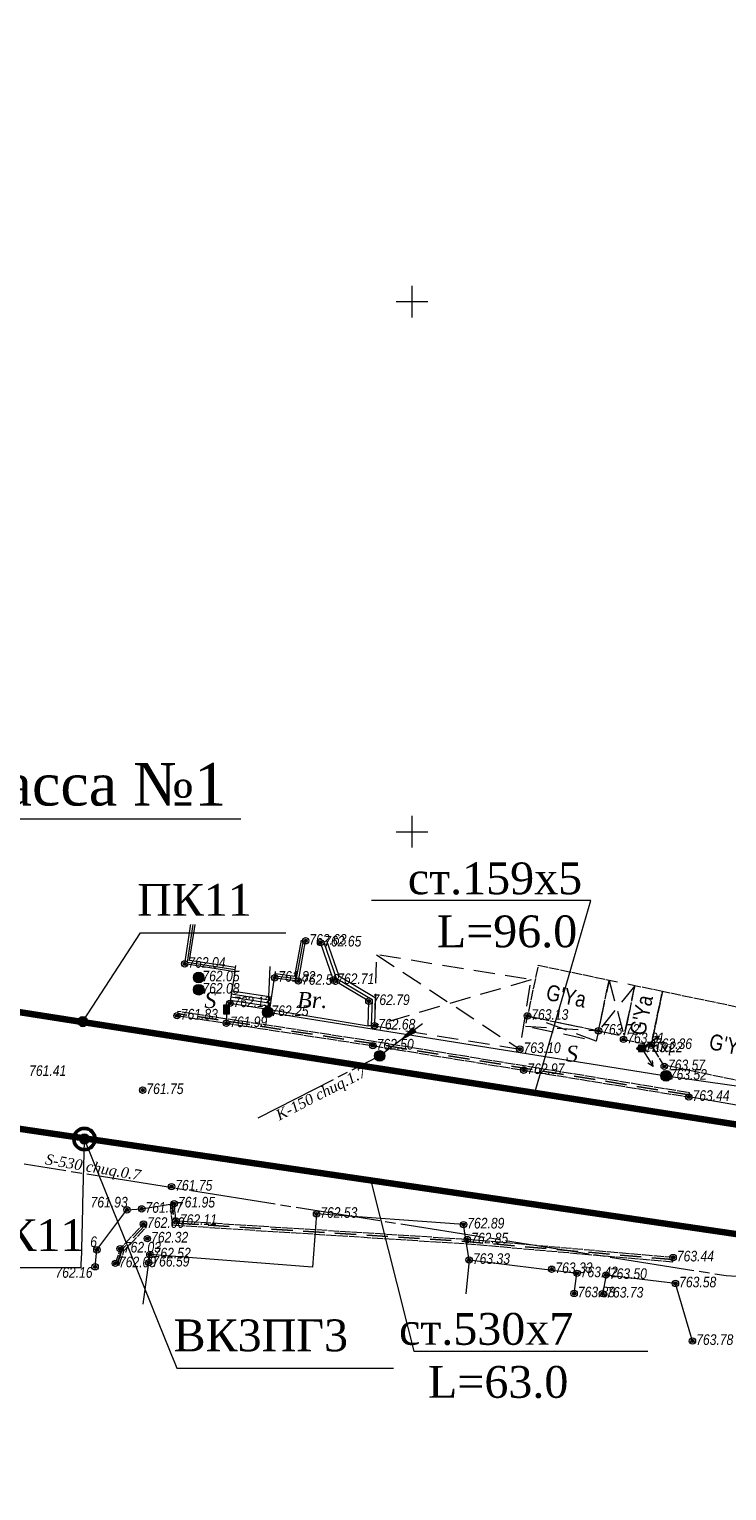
# Model space of a CAD drawing. Header units: millimetres. Extents: x 366033 to 446362, y 4247208 to 4265071.
# Tile 130 of 159: x 435302 to 435367, y 4258014 to 4258152. Entities that reach past the tile are written whole.
import ezdxf
from ezdxf import colors
from ezdxf.entities.mleader import LeaderData, LeaderLine
from ezdxf.enums import TextEntityAlignment as Align
from ezdxf.math import Vec2, Vec3

# ---------------------------------------------------------------- set-up
doc = ezdxf.new("R2010")
doc.units = ezdxf.units.MM
doc.header["$PDMODE"] = 32
doc.header["$PDSIZE"] = 0.6
for name, pattern in [('Build_Contour_Canopy_m1', [3, 2, -1]), ('Build_Contour_Notresid_m1', [1, 1, 0]), ('Commnctn_Waterpipes_Line_Unground_m1', [10, 8, -0.5, 1, -0.5]), ('Commnctn_Сanaliz_Gravity_Unground_m1', [10, 8, -0.5, 1, -0.5]), ('Hydrotech_Tray_Gutter_m1', [1, 1, 0]), ('Hydrotech_Tray_Water_m1', [3, 2, -1])]:
    doc.linetypes.add(name, pattern=pattern)
doc.layers.add('(022) Возд. Линии', color=7, linetype='Continuous')
doc.layers.add('стен', color=7, linetype='Continuous')
for name, color, linetype, lineweight, true_color in [('AUTO#_ROADS_EXIST_L', 7, 'Continuous', 15, 0x000000), ('AUTO#_ROADS_MTRAL_T', 7, 'Continuous', 15, 0x000000), ('AUTO#_ROADS_OTHER_B', 7, 'Continuous', 15, 0x000000), ('COMMN_OBJCT_#####_B', 7, 'Continuous', 15, 0x000000), ('COMMN_OBJCT_CNLIZ_B', 7, 'Continuous', 15, 0x000000), ('COMMN_OBJCT_CNLIZ_L', 7, 'Continuous', 15, 0x000000), ('COMMN_OBJCT_CNLIZ_T', 7, 'Continuous', 15, 0x000000), ('COMMN_OBJCT_CONCT_L', 7, 'Continuous', 15, 0x000000), ('COMMN_OBJCT_WATER_L', 7, 'Continuous', 15, 0x000000), ('COMMN_OBJCT_WATER_T', 7, 'Continuous', 15, 0x000000), ('COMMN_OBJCT_WELL#_B', 7, 'Continuous', 15, 0x000000)]:
    doc.layers.add(name, color=color, linetype=linetype, lineweight=lineweight, true_color=true_color)
for name, color, linetype, true_color in [('BUILD_CANOP_CNTUR_P', 7, 'Continuous', 0x000000), ('BUILD_NORES_CNTUR_P', 7, 'Continuous', 0x000000), ('BUILD_NORES_TITLE_T', 7, 'Continuous', 0x000000), ('COMMN_OBJCT_ELCTR_B', 7, 'Continuous', 0x000000), ('FENCE_GRDRL_#####_L', 7, 'Continuous', 0x000000), ('GEODS_POINT_GRID#_B', 7, 'Continuous', 0x000000), ('HYDRO_TECHN_CNSTR_L', 7, 'Continuous', 0x000000), ('RELEF_POINT_PICKT_B', 7, 'Continuous', 0x000000), ('RELEF_POINT_PICKT_T', 7, 'Continuous', 0x000000)]:
    doc.layers.add(name, color=color, linetype=linetype, true_color=true_color)
doc.layers.add('КАБЕЛ', color=20, linetype='Continuous', lineweight=50)
doc.styles.add('ISOPEUR', font='isocpeui.ttf')
doc.styles.add('БМ-431 (Times New Roman К)', font='timesi.ttf', dxfattribs={"height": 1})
doc.styles.add('Д-431 (Arial Narrow К)', font='ARIALNI.TTF', dxfattribs={"height": 1})
doc.styles.add('Р-131 (Arial Narrow)', font='ARIALN.TTF', dxfattribs={"height": 1})
doc.linetypes.add('Auto_Material_Border_Line_m1', pattern='A,0,[3,Topography.shx,S=0.5,R=0,X=0,Y=0],-0.5', length=0.5)
doc.linetypes.add('Commnctn_Connect_Line_Unground_m1', pattern='A,4,[3,Topography.shx,S=2.5,R=0,X=0,Y=0],4,-0.5,1,-0.5', length=10)
doc.linetypes.add('Fence_Metal_WC_Mr1m_m1', pattern='A,4,-0.5,[33,Topography.shx,S=1,R=0,X=0,Y=0],-0.5', length=5)

# ---------------------------------------------------------------- blocks, each defined once
blk = doc.blocks.new('PointHight_m1')
at = {"layer": 'RELEF_POINT_PICKT_B', "linetype": 'Continuous', "lineweight": 15, "true_color": 0x000000}
h = blk.add_hatch(color=18, dxfattribs=at)
edge = h.paths.add_edge_path()
edge.add_arc((8.941471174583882e-11, 2.024966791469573e-10), 0.3, 0, 360)
at = {"layer": 'RELEF_POINT_PICKT_B', "color": 18, "linetype": 'Continuous', "lineweight": 15, "true_color": 0x000000}
blk.add_circle((8.941469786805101e-11, 2.024966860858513e-10), 0.3, dxfattribs=at)
blk.add_point((8.941469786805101e-11, 2.024966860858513e-10), dxfattribs=at)
blk = doc.blocks.new('WellinspectConnect_m1')
at = {"layer": 'COMMN_OBJCT_WELL#_B', "linetype": 'Continuous', "lineweight": 13, "true_color": 0xfffffe}
blk.add_hatch(color=7, dxfattribs=at).paths.add_polyline_path([(-1, 0, 1), (1, 0, 1)])
at = {"layer": 'COMMN_OBJCT_WELL#_B', "color": 18, "linetype": 'Continuous', "lineweight": 13, "true_color": 0x000000}
for p, q in [((0, 0), (-0.8660254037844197, -0.5)), ((0, 0), (0, 1)), ((0.8660254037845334, -0.5), (0, 0))]:
    blk.add_line(p, q, dxfattribs=at)
blk.add_circle((0, 0), 1, dxfattribs=at)
blk = doc.blocks.new('CommnctnPoleRCsquare_m1')
at = {"layer": 'COMMN_OBJCT_#####_B', "lineweight": 13, "true_color": 0xfffffe}
blk.add_hatch(color=7, dxfattribs=at).paths.add_polyline_path([(-0.6000000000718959, 0.5999999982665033), (-0.6000000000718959, -0.6000000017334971), (0.5999999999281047, -0.6000000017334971), (0.5999999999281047, 0.5999999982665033)])
at = {"layer": 'COMMN_OBJCT_#####_B', "lineweight": 13, "true_color": 0x000000}
blk.add_hatch(color=18, dxfattribs=at).paths.add_polyline_path([(-0.1000000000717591, -1.7334969e-09, 1), (0.0999999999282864, -1.7334969e-09, 1)])
at = {"layer": 'COMMN_OBJCT_#####_B', "color": 18, "lineweight": 9, "true_color": 0x000000}
blk.add_lwpolyline([(0.5999999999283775, 0.5999999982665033), (-0.6000000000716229, 0.5999999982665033), (-0.6000000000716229, -0.6000000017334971), (0.5999999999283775, -0.6000000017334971)], close=True, dxfattribs=at)
blk.add_circle((-7.18501e-11, -1.7334969e-09), 0.1, dxfattribs=at)
blk = doc.blocks.new('ElectricLowVLP_m1')
at = {"layer": 'COMMN_OBJCT_ELCTR_B', "color": 18, "linetype": 'Continuous', "lineweight": 20, "true_color": 0x000000}
for p, q in [((0, 0), (4, 0)), ((4, 0), (3, 0.5)), ((4, 0), (3, -0.5))]:
    blk.add_line(p, q, dxfattribs=at)
blk = doc.blocks.new('CommnctnExit_m1')
at = {"layer": 'COMMN_OBJCT_#####_B', "linetype": 'Continuous', "lineweight": 13, "true_color": 0x000000}
h = blk.add_hatch(color=18, dxfattribs=at)
edge = h.paths.add_edge_path()
edge.add_arc((5.551115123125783e-17, -1.110223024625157e-16), 0.32, 0, 360)
at = {"layer": 'COMMN_OBJCT_#####_B', "color": 18, "linetype": 'Continuous', "lineweight": 13, "true_color": 0x000000}
blk.add_circle((0, 0), 0.32, dxfattribs=at)
at = {"layer": 'COMMN_OBJCT_#####_B', "color": 18, "linetype": 'Continuous', "lineweight": 13, "true_color": 0x000000, "style": 'БМ-431 (Times New Roman К)'}
blk.add_attdef('Nadpis', (1.10656486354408, -0.658394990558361), '', height=2, dxfattribs=at)
blk = doc.blocks.new('RoadSignOther_m1')
at = {"layer": 'AUTO#_ROADS_OTHER_B', "lineweight": 15, "true_color": 0xfffffe}
blk.add_hatch(color=7, dxfattribs=at).paths.add_polyline_path([(-0.5, 3.450000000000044), (-0.5, 1.700000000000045), (0.5, 1.700000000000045), (0.5, 3.450000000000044)])
at = {"layer": 'AUTO#_ROADS_OTHER_B', "color": 18, "lineweight": 15, "true_color": 0x000000}
for points in [[(-0.5, 3.450000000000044), (0.5, 3.450000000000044), (0.5, 1.700000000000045), (-0.5, 1.700000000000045), (-0.5, 3.450000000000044)], [(0, 1.700000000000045), (0, 0), (0.7999999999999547, 0)]]:
    blk.add_lwpolyline(points, dxfattribs=at)
blk = doc.blocks.new('WellinspectSewerHH_m1')
at = {"layer": 'COMMN_OBJCT_WELL#_B', "linetype": 'Continuous', "lineweight": 13, "true_color": 0xfffffe}
blk.add_hatch(color=7, dxfattribs=at).paths.add_polyline_path([(-1, 0, 1), (1, 0, 1)])
at = {"layer": 'COMMN_OBJCT_WELL#_B', "color": 18, "linetype": 'Continuous', "lineweight": 13, "true_color": 0x000000}
for p, q in [((-1, 0), (1, 0)), ((0, 1), (0, -1))]:
    blk.add_line(p, q, dxfattribs=at)
blk.add_circle((0, 0), 1, dxfattribs=at)
blk = doc.blocks.new('CnlizDirection_m1')
at = {"layer": 'COMMN_OBJCT_CNLIZ_B', "linetype": 'Continuous', "lineweight": 13, "true_color": 0xa54100}
blk.add_hatch(color=34, dxfattribs=at).paths.add_polyline_path([(0, 0.5000000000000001), (0, -0.5), (3, 0)])
at = {"layer": 'COMMN_OBJCT_CNLIZ_B', "color": 34, "linetype": 'Continuous', "lineweight": 13, "true_color": 0xa54100}
blk.add_lwpolyline([(0, 0.5), (3, 0), (0, -0.5), (0, 0.5)], dxfattribs=at)
blk = doc.blocks.new('CrossCoord_m1')
at = {"layer": 'GEODS_POINT_GRID#_B', "color": 3, "lineweight": 20, "true_color": 0x00ff00, "flags": 128}
for points in [[(0, 3), (0, -3)], [(-3, 0), (3, 0)]]:
    blk.add_lwpolyline(points, dxfattribs=at)

msp = doc.modelspace()

# ---------------------------------------------------------------- hatches: boundary and pattern name
at = {"layer": 'стен'}
h = msp.add_hatch(color=256, dxfattribs=at)
h.dxf.hatch_style = 1
edge = h.paths.add_edge_path()
edge.add_arc((435306.6342408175, 4258058.545480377), 0.4502217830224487, 0, 360)
h = msp.add_hatch(color=256, dxfattribs=at)
h.dxf.hatch_style = 1
edge = h.paths.add_edge_path()
edge.add_arc((435306.7848135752, 4258047.477369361), 0.4502217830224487, 0, 360)

# ---------------------------------------------------------------- linework, layer by layer
at = {"color": 6, "lineweight": 100}
msp.add_line((435401.4465175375, 4258043.633388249), (435214.2348429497, 4258072.953160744, 4.077688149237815), dxfattribs=at)
at = {"color": 5, "lineweight": 100, "flags": 128}
msp.add_lwpolyline([(436030.2034457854, 4258238.137952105), (435987.2439896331, 4258239.875582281), (435909.9812785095, 4258226.679368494), (435844.9554978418, 4258213.929766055), (435806.749278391, 4258201.155219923), (435761.1553596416, 4258176.56077684), (435731.5981752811, 4258159.779431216), (435674.7344886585, 4258128.609670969), (435595.3192708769, 4258086.869467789), (435573.6931312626, 4258075.688611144), (435503.7135833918, 4258061.969904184), (435460.4545269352, 4258053.417364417), (435407.7994333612, 4258043.589015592), (435376.1532297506, 4258039.082145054), (435369.1251539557, 4258038.376278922), (435297.3212798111, 4258048.895041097), (435159.2850332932, 4258073.423583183), (435141.3681750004, 4258037.332922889), (435121.2203790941, 4258001.56321001), (435080.9900241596, 4257947.110896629), (435017.1687859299, 4257874.533249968), (435008.7356371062, 4257866.809022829), (434977.8984331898, 4257845.848387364), (434965.5207565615, 4257841.143044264)], dxfattribs=at)
for centre in [(435306.6342408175, 4258058.545480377, -175.301013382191), (435306.7848135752, 4258047.477369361, -701.2040535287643)]:
    msp.add_circle(centre, 0.4502217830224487)
at = {"layer": 'AUTO#_ROADS_EXIST_L', "color": 18, "lineweight": 15, "true_color": 0x000000}
for points in [[(435329.6365351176, 4258066.193458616), (435330.7846588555, 4258062.861460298), (435334.2349668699, 4258060.817747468), (435334.1615802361, 4258058.161890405), (435333.561580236, 4258058.161890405), (435333.63496687, 4258060.475787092), (435330.2892076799, 4258062.457572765), (435329.0692672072, 4258065.997992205)], [(435329.3529011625, 4258066.095725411), (435330.5369332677, 4258062.659516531), (435333.9349668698, 4258060.64676728), (435333.8615802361, 4258058.161890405)]]:
    msp.add_lwpolyline(points, dxfattribs=at)
for points, elevation in [([(435320.9718511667, 4258063.257427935), (435320.509958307, 4258060.277081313), (435324.2734069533, 4258059.693823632), (435324.735299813, 4258062.674170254)], 761.8195680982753), ([(435320.5559036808, 4258060.573542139), (435324.3193523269, 4258059.990284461)], 761.8195680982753), ([(435320.6018490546, 4258060.870002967), (435324.3652977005, 4258060.286745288)], 761.8195680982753), ([(435320.6477944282, 4258061.166463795), (435324.4112430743, 4258060.583206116)], 761.8195680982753), ([(435320.6937398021, 4258061.462924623), (435324.4571884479, 4258060.879666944)], 761.8195680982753), ([(435353.0052347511, 4258032.906041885), (435353.2744753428, 4258034.80029503), (435343.0980306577, 4258036.057871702), (435342.7984520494, 4258032.859549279)], 763.8778678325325), ([(435364.17460263, 4258028.416526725), (435362.568182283, 4258033.848869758), (435356.0208194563, 4258034.640294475), (435355.6831478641, 4258032.881878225)], 763.7830608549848)]:
    msp.add_lwpolyline(points, dxfattribs=dict(at, elevation=elevation))
at = {"layer": 'AUTO#_ROADS_EXIST_L', "color": 18, "linetype": 'Auto_Material_Border_Line_m1', "lineweight": 15, "true_color": 0x000000}
for points, elevation in [([(435324.2734069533, 4258059.693823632), (435333.561580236, 4258058.161890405)], 761.8195680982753), ([(435369.7839820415, 4258050.408606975), (435363.8276651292, 4258051.437087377)], 763.5949595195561)]:
    msp.add_lwpolyline(points, dxfattribs=dict(at, elevation=elevation))
at = {"layer": 'AUTO#_ROADS_EXIST_L', "color": 18, "linetype": 'Auto_Material_Border_Line_m1', "lineweight": 15, "true_color": 0x000000, "elevation": 4.077688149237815, "flags": 128}
msp.add_lwpolyline([(435307.7948524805, 4258035.41930085), (435307.9608119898, 4258037.013292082), (435310.8007195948, 4258040.787444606), (435312.1946150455, 4258040.882308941), (435315.2593637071, 4258041.380597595)], dxfattribs=at)
at = {"layer": 'BUILD_CANOP_CNTUR_P', "color": 18, "linetype": 'Build_Contour_Canopy_m1', "lineweight": 13, "true_color": 0x000000, "flags": 128}
for points in [[(435334.1615802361, 4258058.161890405), (435347.8782071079, 4258055.946750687), (435348.9363012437, 4258062.498699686), (435334.346520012, 4258064.854847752)], [(435355.3057060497, 4258057.67974527), (435357.7311331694, 4258057.172021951), (435358.7269077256, 4258061.928901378), (435356.3014806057, 4258062.436624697)], [(435348.6052852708, 4258059.082368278), (435355.3057060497, 4258057.67974527), (435355.1008135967, 4258056.700960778), (435348.400392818, 4258058.103583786)]]:
    msp.add_lwpolyline(points, close=True, dxfattribs=at)
for points in [[(435334.346520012, 4258064.854847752), (435347.8782071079, 4258055.946750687)], [(435348.9363012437, 4258062.498699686), (435334.1615802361, 4258058.161890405)], [(435358.7269077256, 4258061.928901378), (435355.3057060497, 4258057.67974527)], [(435356.3014806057, 4258062.436624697), (435357.7311331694, 4258057.172021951)], [(435348.400392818, 4258058.103583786), (435355.3057060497, 4258057.67974527)], [(435355.1008135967, 4258056.700960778), (435348.6052852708, 4258059.082368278)]]:
    msp.add_lwpolyline(points, dxfattribs=at)
at = {"layer": 'BUILD_NORES_CNTUR_P', "color": 18, "linetype": 'Build_Contour_Notresid_m1', "lineweight": 13, "true_color": 0x000000, "flags": 128}
for points in [[(435348.6052852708, 4258059.082368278), (435355.3057060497, 4258057.67974527), (435356.3014806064, 4258062.436624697), (435349.6010598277, 4258063.839247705)], [(435357.6679621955, 4258056.870250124), (435360.2808721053, 4258056.325639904), (435361.3354397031, 4258061.385203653), (435358.7269069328, 4258061.92889759)], [(435361.3354397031, 4258061.385203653), (435360.2808721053, 4258056.325639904), (435360.2808721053, 4258056.325639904), (435361.4184859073, 4258054.480782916), (435374.0722829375, 4258051.843345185), (435375.4480015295, 4258058.44371479)]]:
    msp.add_lwpolyline(points, close=True, dxfattribs=at)
at = {"layer": 'COMMN_OBJCT_CNLIZ_L', "color": 34, "linetype": 'Commnctn_Сanaliz_Gravity_Unground_m1', "lineweight": 15, "true_color": 0xa54100, "flags": 128}
msp.add_lwpolyline([(435338.7077365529, 4258058.343590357), (435334.6522315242, 4258055.31176012), (435323.1571116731, 4258049.429597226)], dxfattribs=at)
at = {"layer": 'COMMN_OBJCT_CONCT_L', "color": 3, "linetype": 'Commnctn_Connect_Line_Unground_m1', "lineweight": 15, "true_color": 0x00ff00, "flags": 128}
msp.add_lwpolyline([(435324.2812566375, 4258063.752837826), (435324.081482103, 4258059.437669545), (435361.6814101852, 4258053.429982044), (435400.3495338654, 4258047.922651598), (435476.0667881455, 4258060.891008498), (435538.8351345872, 4258074.245523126), (435557.5224100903, 4258079.005801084), (435589.9952469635, 4258089.156474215), (435674.7147996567, 4258133.70038829), (435703.6979321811, 4258149.662655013)], dxfattribs=at)
at = {"layer": 'COMMN_OBJCT_WATER_L', "color": 5, "linetype": 'Commnctn_Waterpipes_Line_Unground_m1', "lineweight": 15, "true_color": 0x0000ff, "flags": 128}
msp.add_lwpolyline([(436382.0662207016, 4258217.846514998), (436356.477675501, 4258214.384745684), (436342.473390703, 4258218.146505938), (436307.7912286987, 4258223.640910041), (436250.0267529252, 4258227.115002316), (436039.2909173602, 4258233.075211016), (435990.3737536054, 4258236.798190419), (435890.8434729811, 4258218.832559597), (435835.679551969, 4258208.462621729), (435814.2523476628, 4258200.145447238), (435781.6308310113, 4258183.126295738), (435729.4827281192, 4258154.619732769), (435697.6726705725, 4258136.852709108), (435637.8369228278, 4258106.334841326), (435598.348625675, 4258084.542927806), (435569.8176871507, 4258070.602348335), (435538.4341506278, 4258064.08831932), (435403.0275266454, 4258032.656960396), (435367.3599227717, 4258034.556699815), (435301.0975356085, 4258045.093037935)], dxfattribs=at)
at = {"layer": 'FENCE_GRDRL_#####_L', "color": 18, "lineweight": 13, "true_color": 0x000000, "flags": 128}
for points, elevation in [([(435320.9718511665, 4258063.257427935), (435316.2468860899, 4258063.989701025), (435316.8594910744, 4258067.942512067)], 761.8195680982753), ([(435321.0331116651, 4258063.652709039), (435316.7034276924, 4258064.32372163), (435317.2547721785, 4258067.881251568)], 761.8195680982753), ([(435324.735299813, 4258062.674170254), (435326.9746127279, 4258062.383297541), (435327.6639091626, 4258066.168461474)], 761.8195680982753), ([(435324.7868244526, 4258063.070837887), (435326.6491859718, 4258062.828928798), (435327.2703810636, 4258066.24012482)], 761.8195680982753), ([(435320.9412209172, 4258063.059787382), (435321.0637419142, 4258063.850349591)], 762.444537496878), ([(435324.7095374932, 4258062.475836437), (435324.8125867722, 4258063.269171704)], 761.8195680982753)]:
    msp.add_lwpolyline(points, dxfattribs=dict(at, elevation=elevation))
at = {"layer": 'FENCE_GRDRL_#####_L', "color": 18, "linetype": 'Fence_Metal_WC_Mr1m_m1', "lineweight": 13, "true_color": 0x000000, "flags": 128}
for points, elevation in [([(435317.0571316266, 4258067.911881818), (435316.4751568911, 4258064.156711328), (435321.0024814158, 4258063.455068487)], 761.8195680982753), ([(435324.7610621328, 4258062.87250407), (435326.8118993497, 4258062.606113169), (435327.467145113, 4258066.204293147)], 761.8195680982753), ([(435343.0980306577, 4258036.057871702), (435342.5671778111, 4258039.399132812), (435328.6910469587, 4258040.403731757), (435328.3048942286, 4258035.39224881), (435312.9661567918, 4258036.574153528), (435312.8452574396, 4258035.81212118), (435312.2895933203, 4258031.904750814)], 763.3284003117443)]:
    msp.add_lwpolyline(points, dxfattribs=dict(at, elevation=elevation))
at = {"layer": 'HYDRO_TECHN_CNSTR_L', "color": 18, "linetype": 'Hydrotech_Tray_Gutter_m1', "lineweight": 15, "true_color": 0x000000, "flags": 128}
for points, elevation in [([(435315.523987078, 4258059.108091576), (435334.0100814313, 4258056.278203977), (435348.2404896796, 4258053.966108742), (435363.8276651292, 4258051.437087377), (435363.8917274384, 4258051.831924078), (435348.3045519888, 4258054.360945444), (435334.0724211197, 4258056.673320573), (435315.5845147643, 4258059.503485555)], 763.4354779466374), ([(435310.0458085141, 4258035.545162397), (435310.5034195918, 4258036.913491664), (435312.6459780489, 4258039.178687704), (435312.3556241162, 4258039.453814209), (435310.1534742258, 4258037.12978192), (435309.696374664, 4258035.739831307)], 4.077688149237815)]:
    msp.add_lwpolyline(points, dxfattribs=dict(at, elevation=elevation))
at = {"layer": 'HYDRO_TECHN_CNSTR_L', "color": 3, "linetype": 'Hydrotech_Tray_Water_m1', "lineweight": 25, "true_color": 0x00ff00, "flags": 128}
for points, elevation in [([(435363.8596962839, 4258051.634505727), (435348.2725208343, 4258054.163527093), (435334.0412512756, 4258056.475762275), (435315.5542509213, 4258059.305788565)], 763.4354779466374), ([(435362.3344143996, 4258036.093170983), (435342.913986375, 4258037.792322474), (435315.2628070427, 4258039.547350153), (435315.0606407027, 4258041.358427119)], 763.4429495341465), ([(435309.871091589, 4258035.642496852), (435310.328446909, 4258037.021636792), (435312.5008010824, 4258039.316250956)], 4.077688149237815)]:
    msp.add_lwpolyline(points, dxfattribs=dict(at, elevation=elevation))
at = {"layer": 'HYDRO_TECHN_CNSTR_L', "color": 18, "linetype": 'Hydrotech_Tray_Gutter_m1', "lineweight": 15, "true_color": 0x000000, "elevation": 763.4429495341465, "flags": 128}
msp.add_lwpolyline([(435314.8618752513, 4258041.33623939), (435315.0826589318, 4258039.358381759), (435342.8989339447, 4258037.592875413), (435362.316982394, 4258035.893932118), (435362.3518464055, 4258036.292409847), (435342.9290388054, 4258037.991769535), (435315.4429551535, 4258039.736318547), (435315.2594061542, 4258041.380614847)], close=True, dxfattribs=at)

# ---------------------------------------------------------------- block references
at = {"layer": 'AUTO#_ROADS_OTHER_B', "color": 18, "true_color": 0x000000, "xscale": 0.5, "yscale": 0.5, "zscale": 0.5}
msp.add_blockref('RoadSignOther_m1', (435320.1866505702, 4258058.393217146), dxfattribs=at)
at = {"layer": 'COMMN_OBJCT_#####_B', "color": 18, "true_color": 0x000000, "xscale": 0.5, "yscale": 0.5, "zscale": 0.5}
msp.add_blockref('CommnctnExit_m1', (435359.0961077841, 4258056.023440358), dxfattribs=at).add_auto_attribs({'Nadpis': 'chiq.'})
msp.add_blockref('CommnctnPoleRCsquare_m1', (435359.3961077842, 4258056.023440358), dxfattribs=at)
at = {"layer": 'COMMN_OBJCT_CNLIZ_B', "color": 34, "true_color": 0xa54100, "xscale": 0.5, "yscale": 0.5, "zscale": 0.5, "rotation": 216.781197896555}
msp.add_blockref('CnlizDirection_m1', (435337.9068086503, 4258057.744829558), dxfattribs=at)
at = {"layer": 'COMMN_OBJCT_ELCTR_B', "color": 18, "true_color": 0x000000, "xscale": 0.5, "yscale": 0.5, "zscale": 0.5}
for rotation in [35.15804248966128, 301.9044236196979]:
    msp.add_blockref('ElectricLowVLP_m1', (435359.3961077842, 4258056.023440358), dxfattribs=dict(at, rotation=rotation))
at = {"layer": 'COMMN_OBJCT_WELL#_B', "color": 18, "true_color": 0x000000, "xscale": 0.5, "yscale": 0.5, "zscale": 0.5}
for name, p in [('WellinspectConnect_m1', (435317.5702378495, 4258062.711418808)), ('WellinspectConnect_m1', (435317.5731677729, 4258061.554948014)), ('WellinspectConnect_m1', (435324.081482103, 4258059.437669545)), ('WellinspectSewerHH_m1', (435334.6522315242, 4258055.31176012)), ('WellinspectConnect_m1', (435361.6814101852, 4258053.429982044, 763.5221164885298))]:
    msp.add_blockref(name, p, dxfattribs=at)
at = {"layer": 'GEODS_POINT_GRID#_B', "color": 3, "true_color": 0x00ff00, "xscale": 0.5, "yscale": 0.5, "zscale": 0.5}
for p in [(435337.7013061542, 4258126.457414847), (435337.7013061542, 4258076.457414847), (435337.7013061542, 4258026.457414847)]:
    msp.add_blockref('CrossCoord_m1', p, dxfattribs=at)
at = {"layer": 'RELEF_POINT_PICKT_B', "color": 18, "true_color": 0x000000, "xscale": 0.5, "yscale": 0.5, "zscale": 0.5}
for p in [(435327.6639091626, 4258066.168461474, 762.6257526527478), (435329.0692672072, 4258065.997992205, 762.6485036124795), (435316.2468860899, 4258063.989701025, 762.0381439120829), (435317.5702378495, 4258062.711418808, 762.0495536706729), (435324.735299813, 4258062.674170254, 761.8195680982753), (435326.9746127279, 4258062.383297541, 762.582315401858), (435330.2892076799, 4258062.457572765, 762.7129403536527), (435317.5731677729, 4258061.554948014, 762.0833354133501), (435320.509958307, 4258060.277081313, 762.1320527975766), (435333.63496687, 4258060.475787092, 762.7901090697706), (435315.523987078, 4258059.108091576, 761.8343090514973), (435324.081482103, 4258059.437669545, 762.2473598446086), (435348.6052852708, 4258059.082368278, 763.1317818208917), (435320.1866505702, 4258058.393217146, 761.9909142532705), (435334.1615802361, 4258058.161890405, 762.6762028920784), (435355.3057060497, 4258057.67974527, 763.7150829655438), (435334.0100814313, 4258056.278203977, 762.500354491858), (435357.6679621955, 4258056.870250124, 763.2088319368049), (435360.2808721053, 4258056.325639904, 763.3550712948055), (435347.8782071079, 4258055.946750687, 763.1019194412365), (435359.3961077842, 4258056.023440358, 763.2219941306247), (435348.2404896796, 4258053.966108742, 762.9697011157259), (435361.5125389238, 4258054.328258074, 763.5741942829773), (435361.6814101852, 4258053.429982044, 763.5221164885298), (435312.2811847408, 4258052.079327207, 761.7468622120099), (435363.8276651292, 4258051.437087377, 763.4354779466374), (435315.0053522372, 4258042.97257257, 761.7471979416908), (435315.2593637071, 4258041.380597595, 761.95), (435315.2594061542, 4258041.380614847, 761.9533537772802), (435310.8007195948, 4258040.787444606, 761.927072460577), (435312.1946150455, 4258040.882308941, 761.9704626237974), (435315.4429551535, 4258039.736318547, 762.1059079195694), (435328.6910469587, 4258040.403731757, 762.5301065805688), (435312.3556241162, 4258039.453814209, 762.0034826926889), (435342.5671778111, 4258039.399132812, 762.8904554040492), (435307.9608119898, 4258037.013292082, 762.0550219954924), (435310.1534742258, 4258037.12978192, 762.0296259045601), (435312.7258848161, 4258038.075616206, 762.3208133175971), (435342.9290388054, 4258037.991769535, 762.8502550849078), (435309.696374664, 4258035.739831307, 762.0949661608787), (435312.8452574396, 4258035.81212118, 766.5931773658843), (435312.9661567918, 4258036.574153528, 762.5154892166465), (435343.0980306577, 4258036.057871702, 763.3284003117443), (435362.3518464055, 4258036.292409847, 763.4429495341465), (435307.7948524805, 4258035.41930085, 762.1617992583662), (435350.881173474, 4258035.192538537, 763.3282999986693), (435353.2744753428, 4258034.80029503, 763.4213314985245), (435356.0208194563, 4258034.640294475, 763.4954830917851), (435353.0052347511, 4258032.906041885, 763.8778678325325), (435355.6831478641, 4258032.881878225, 763.7331097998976), (435362.568182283, 4258033.848869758, 763.5807383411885), (435364.17460263, 4258028.416526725, 763.7830608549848)]:
    msp.add_blockref('PointHight_m1', p, dxfattribs=at)

# ---------------------------------------------------------------- texts
at = {"layer": 'AUTO#_ROADS_MTRAL_T', "color": 18, "true_color": 0x000000, "style": 'БМ-431 (Times New Roman К)'}
for s, p in [('S', (435318.6685834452, 4258059.832297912)), ('Br.', (435328.2779302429, 4258059.832297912)), ('S', (435352.7996350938, 4258054.772628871))]:
    msp.add_text(s, height=1.5, dxfattribs=at).set_placement(p, align=Align.CENTER)
at = {"layer": 'BUILD_NORES_TITLE_T', "color": 18, "true_color": 0x000000, "style": 'Р-131 (Arial Narrow)'}
for rotation, p in [(348.1767965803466, (435352.2628343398, 4258060.967769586)), (78.22637339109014, (435359.3397137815, 4258059.161489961)), (348.2263733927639, (435367.6432212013, 4258056.323337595))]:
    msp.add_text("G'Ya", height=1.5, rotation=rotation, dxfattribs=at).set_placement(p, align=Align.MIDDLE)
at = {"layer": 'COMMN_OBJCT_CNLIZ_T', "color": 18, "linetype": 'Continuous', "true_color": 0x000000, "style": 'БМ-431 (Times New Roman К)'}
msp.add_text('K-150 chuq.1.7', height=1, rotation=27.09926086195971, dxfattribs=at).set_placement((435329.1776645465, 4258051.657829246), align=Align.MIDDLE)
at = {"layer": 'COMMN_OBJCT_WATER_T', "color": 18, "linetype": 'Continuous', "true_color": 0x000000, "style": 'БМ-431 (Times New Roman К)'}
msp.add_text('S-530 chuq.0.7', height=0.9999999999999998, rotation=350.2958923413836, dxfattribs=at).set_placement((435307.5797662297, 4258044.692627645), align=Align.MIDDLE)
at = {"layer": 'RELEF_POINT_PICKT_T', "color": 18, "true_color": 0x000000, "style": 'Д-431 (Arial Narrow К)'}
for s, p in [('762.63', (435328.0139091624, 4258066.303461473, 762.6257526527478)), ('762.65', (435329.4192672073, 4258066.132992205, 762.6485036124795)), ('762.04', (435316.5968860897, 4258064.124701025, 762.0381439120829)), ('762.05', (435317.9202378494, 4258062.846418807, 762.0495536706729)), ('761.82', (435325.0852998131, 4258062.809170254, 761.8195680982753)), ('762.08', (435317.9231677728, 4258061.689948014, 762.0833354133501)), ('762.58', (435327.3246127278, 4258062.518297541, 762.582315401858)), ('762.71', (435330.6392076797, 4258062.592572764, 762.7129403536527)), ('762.13', (435320.8599583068, 4258060.412081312, 762.1320527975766)), ('762.79', (435333.9849668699, 4258060.610787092, 762.7901090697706)), ('761.83', (435315.8739870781, 4258059.243091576, 761.8343090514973)), ('762.25', (435324.4314821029, 4258059.572669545, 762.2473598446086)), ('763.13', (435348.9552852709, 4258059.217368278, 763.1317818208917)), ('761.99', (435320.5366505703, 4258058.528217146, 761.9909142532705)), ('762.68', (435334.5115802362, 4258058.296890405, 762.6762028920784)), ('763.72', (435355.6557060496, 4258057.81474527, 763.7150829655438)), ('762.50', (435334.3600814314, 4258056.413203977, 762.500354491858)), ('763.10', (435348.2282071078, 4258056.081750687, 763.1019194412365)), ('763.21', (435358.0179621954, 4258057.005250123, 763.2088319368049)), ('763.22', (435359.746107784, 4258056.158440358, 763.2219941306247)), ('763.36', (435360.6308721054, 4258056.460639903, 763.3550712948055)), ('761.41', (435301.56504285, 4258053.920086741, 761.4077867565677)), ('762.97', (435348.5904896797, 4258054.101108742, 762.9697011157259)), ('763.57', (435361.8625389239, 4258054.463258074, 763.5741942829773)), ('763.52', (435362.0314101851, 4258053.564982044, 763.5221164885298)), ('761.75', (435312.6311847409, 4258052.214327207, 761.7468622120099)), ('763.44', (435364.1776651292, 4258051.572087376, 763.4354779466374)), ('761.75', (435315.3553522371, 4258043.10757257, 761.7471979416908)), ('761.93', (435307.3656521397, 4258041.514664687, 761.927072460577)), ('761.97', (435312.5446150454, 4258041.017308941, 761.9704626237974)), ('761.95', (435315.6093637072, 4258041.515597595, 761.95)), ('761.95', (435315.6094061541, 4258041.515614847, 761.9533537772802)), ('762.00', (435312.7056241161, 4258039.588814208, 762.0034826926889)), ('762.11', (435315.7929551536, 4258039.871318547, 762.1059079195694)), ('762.53', (435329.0410469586, 4258040.538731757, 762.5301065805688)), ('762.89', (435342.917177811, 4258039.534132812, 762.8904554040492)), ('762.32', (435313.0758848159, 4258038.210616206, 762.3208133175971)), ('762.85', (435343.2790388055, 4258038.126769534, 762.8502550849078)), ('762.06', (435304.4612281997, 4258037.779606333, 762.0550219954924)), ('762.03', (435310.5034742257, 4258037.26478192, 762.0296259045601)), ('762.52', (435313.3161567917, 4258036.709153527, 762.5154892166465)), ('762.09', (435310.0463746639, 4258035.874831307, 762.0949661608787)), ('766.59', (435313.1952574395, 4258035.94712118, 766.5931773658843)), ('763.33', (435343.4480306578, 4258036.192871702, 763.3284003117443)), ('763.33', (435351.2311734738, 4258035.327538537, 763.3282999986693)), ('763.44', (435362.7018464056, 4258036.427409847, 763.4429495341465)), ('762.16', (435304.0479345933, 4258034.885386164)), ('763.42', (435353.6244753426, 4258034.93529503, 763.4213314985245)), ('763.50', (435356.3708194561, 4258034.775294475, 763.4954830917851)), ('763.58', (435362.9181822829, 4258033.983869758, 763.5807383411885)), ('763.88', (435353.3552347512, 4258033.041041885, 763.8778678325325)), ('763.73', (435356.0331478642, 4258033.016878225, 763.7331097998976)), ('763.78', (435364.5246026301, 4258028.551526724, 763.7830608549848))]:
    msp.add_text(s, height=1, dxfattribs=at).set_placement(p, align=Align.MIDDLE_LEFT)

# ---------------------------------------------------------------- next in the draw order: leaders
at = {"layer": 'КАБЕЛ', "color": 6, "lineweight": 25}
ml = msp.add_multileader_mtext('Standard', dxfattribs=at)
ml.set_content('{\\fTimes New Roman|b0|i0|c204|p18;\\C1;ст.159х5   L=96.0}', color=159, style='ISOPEUR')
ml.set_leader_properties(lineweight=20)
ml.build(insert=Vec2(0, 0))
ml.multileader.update_dxf_attribs({"text_left_attachment_type": 6, "text_right_attachment_type": 6, "dogleg_length": 74.06520378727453, "arrow_head_size": 0.1426351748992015})
ctx = ml.context
ctx.base_point, ctx.char_height, ctx.arrow_head_size, ctx.landing_gap_size, ctx.plane_origin = Vec3(435338.7792521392, 4258069.962557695), 3, 0.1426351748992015, 0.07131758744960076, Vec3(435397.1123980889, 4258018.335765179)
ctx.left_attachment, ctx.right_attachment, ctx.text_align_type = 6, 6, 1
notes = []
notes.append((ctx, [(1, (1, 1, 0), (435354.5919065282, 4258069.962557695), (-1, 0), 0.02978850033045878, [(0, [(435349.2875629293, 4258051.802155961)], 0, [])])]))
ctx.mtext.insert, ctx.mtext.width, ctx.mtext.defined_height, ctx.mtext.alignment, ctx.mtext.flow_direction = Vec3(435346.6706850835, 4258073.562557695), 20.41498184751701, 6.919857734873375, 2, 5
ctx.mtext.has_bg_fill, ctx.mtext.bg_color, ctx.mtext.bg_scale_factor, ctx.mtext.bg_transparency, ctx.mtext.use_window_bg_color = 1, -1073741824, 1.2, 0, 1
ml = msp.add_multileader_mtext('Standard', dxfattribs=at)
ml.set_content('{\\fTimes New Roman|b0|i0|c204|p18;\\H0.75x;\\C1;ПК11\\H1.33334x; }', color=159, style='ISOPEUR')
ml.set_leader_properties(lineweight=20)
ml.build(insert=Vec2(0, 0))
ml.multileader.update_dxf_attribs({"text_left_attachment_type": 6, "text_right_attachment_type": 6, "dogleg_length": 74.06520378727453, "arrow_head_size": 0.1426351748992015})
ctx = ml.context
ctx.base_point, ctx.char_height, ctx.arrow_head_size, ctx.landing_gap_size, ctx.plane_origin = Vec3(435312.1192243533, 4258066.926501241), 4.000019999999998, 0.1426351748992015, 0.07131758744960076, Vec3(435354.038587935, 4257997.535031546)
ctx.left_attachment, ctx.right_attachment, ctx.text_align_type = 6, 6, 1
notes.append((ctx, [(0, (1, 1, 0), (435312.089435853, 4258066.926501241), (1, 0), 0.02978850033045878, [(0, [(435306.6342408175, 4258058.545480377)], 0, [])])]))
ctx.mtext.insert, ctx.mtext.width, ctx.mtext.defined_height, ctx.mtext.alignment, ctx.mtext.flow_direction = Vec3(435317.1718213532, 4258071.52652424), 13.47021226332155, 4.026902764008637, 2, 5
ctx.mtext.has_bg_fill, ctx.mtext.bg_color, ctx.mtext.bg_scale_factor, ctx.mtext.bg_transparency, ctx.mtext.use_window_bg_color = 1, -1073741824, 1.2, 0, 1
ml = msp.add_multileader_mtext('Standard', dxfattribs=at)
ml.set_content('{\\fTimes New Roman|b0|i0|c204|p18;\\H0.75x;\\C1;ПК11\\H1.33334x; }', color=159, style='ISOPEUR')
ml.set_leader_properties(lineweight=20)
ml.build(insert=Vec2(0, 0))
ml.multileader.update_dxf_attribs({"text_left_attachment_type": 6, "text_right_attachment_type": 6, "dogleg_length": 74.06520378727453, "arrow_head_size": 0.1426351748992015})
ctx = ml.context
ctx.base_point, ctx.char_height, ctx.arrow_head_size, ctx.landing_gap_size, ctx.plane_origin = Vec3(435296.3167828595, 4258035.308382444), 4.000019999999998, 0.1426351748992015, 0.07131758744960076, Vec3(435339.5778505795, 4257965.951971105)
ctx.left_attachment, ctx.right_attachment, ctx.text_align_type = 6, 6, 1
notes.append((ctx, [(1, (1, 1, 0), (435306.4517653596, 4258035.308382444), (-1, 0), 0.02978850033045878, [(0, [(435306.7540893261, 4258047.460527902)], 0, [])])]))
ctx.mtext.insert, ctx.mtext.width, ctx.mtext.defined_height, ctx.mtext.alignment, ctx.mtext.flow_direction = Vec3(435301.3693798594, 4258039.908405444), 10.29797674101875, 4.097019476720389, 2, 5
ctx.mtext.has_bg_fill, ctx.mtext.bg_color, ctx.mtext.bg_scale_factor, ctx.mtext.bg_transparency, ctx.mtext.use_window_bg_color = 1, -1073741824, 1.2, 0, 1
at = {"layer": 'КАБЕЛ', "color": 18, "lineweight": 25, "true_color": 0x000000}
ml = msp.add_multileader_mtext('Standard', dxfattribs=at)
ml.set_content('{\\fTimes New Roman|b0|i0|c204|p18;\\C0;ст.530х7   L=63.0}', color=159, style='ISOPEUR')
ml.set_leader_properties(lineweight=20)
ml.build(insert=Vec2(0, 0))
ml.multileader.update_dxf_attribs({"text_left_attachment_type": 6, "text_right_attachment_type": 6, "dogleg_length": 74.06520378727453, "arrow_head_size": 0.1426351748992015})
ctx = ml.context
ctx.base_point, ctx.char_height, ctx.arrow_head_size, ctx.landing_gap_size, ctx.plane_origin = Vec3(435337.8976596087, 4258027.461916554), 3, 0.1426351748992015, 0.07131758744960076, Vec3(435404.1253910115, 4257975.264771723)
ctx.left_attachment, ctx.right_attachment, ctx.text_align_type = 6, 6, 1
notes.append((ctx, [(0, (1, 1, 0), (435337.8678711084, 4258027.461916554), (1, 0), 0.02978850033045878, [(0, [(435333.8297065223, 4258043.546813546)], 0, [])])]))
ctx.mtext.insert, ctx.mtext.width, ctx.mtext.alignment, ctx.mtext.flow_direction = Vec3(435345.8366772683, 4258031.061916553), 21.79058581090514, 2, 5
ctx.mtext.has_bg_fill, ctx.mtext.bg_color, ctx.mtext.bg_scale_factor, ctx.mtext.bg_transparency, ctx.mtext.use_window_bg_color = 1, -1073741824, 1.2, 0, 1
for ctx, leaders in notes:
    for number, flags, end, landing, length, lines in leaders:
        leader = LeaderData()
        leader.index, (leader.has_last_leader_line, leader.has_dogleg_vector, leader.attachment_direction) = number, flags
        leader.last_leader_point, leader.dogleg_vector, leader.dogleg_length = Vec3(end), Vec3(landing), length
        for number, points, colour, breaks in lines:
            line = LeaderLine()
            line.index, line.vertices, line.color, line.breaks = number, Vec3.list(points), colors.encode_raw_color(colour), breaks
            leader.lines.append(line)
        ctx.leaders.append(leader)

# ---------------------------------------------------------------- next in the draw order: leaders
at = {"layer": 'КАБЕЛ', "color": 6, "lineweight": 25}
ml = msp.add_multileader_mtext('Standard', dxfattribs=at)
ml.set_content('{\\fTimes New Roman|b0|i0|c204|p18;\\C6;Трасса №1}', color=159, style='ISOPEUR')
ml.set_leader_properties(lineweight=20)
ml.build(insert=Vec2(0, 0))
ml.multileader.update_dxf_attribs({"text_left_attachment_type": 6, "text_right_attachment_type": 6, "dogleg_length": 74.06520378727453, "arrow_head_size": 0.1426351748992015})
ctx = ml.context
ctx.base_point, ctx.char_height, ctx.arrow_head_size, ctx.landing_gap_size, ctx.plane_origin = Vec3(435293.1291117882, 4258077.665369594, 762.582315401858), 4.000019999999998, 0.1426351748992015, 0.07131758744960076, Vec3(435347.5407094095, 4258004.601858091, 762.582315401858)
ctx.left_attachment, ctx.right_attachment, ctx.text_align_type = 6, 6, 1
notes = []
notes.append((ctx, [(0, (1, 1, 0), (435293.0993232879, 4258077.665369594, 762.582315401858), (1, 0), 0.02978850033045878, [(0, [(435285.5745299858, 4258061.780441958, 762.582315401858)], 0, [])])]))
ctx.mtext.insert, ctx.mtext.width, ctx.mtext.alignment, ctx.mtext.flow_direction = Vec3(435306.306479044, 4258082.928553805, 762.582315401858), 30.14424505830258, 2, 5
ctx.mtext.has_bg_fill, ctx.mtext.bg_color, ctx.mtext.bg_scale_factor, ctx.mtext.bg_transparency, ctx.mtext.use_window_bg_color = 1, -1073741824, 1.2, 0, 1
ml = msp.add_multileader_mtext('Standard', dxfattribs=at)
ml.set_content('{\\fTimes New Roman|b0|i0|c204|p18;\\H0.75x;\\C1;ВК3ПГ3}', color=159, style='ISOPEUR')
ml.set_leader_properties(lineweight=20)
ml.build(insert=Vec2(0, 0))
ml.multileader.update_dxf_attribs({"text_left_attachment_type": 6, "text_right_attachment_type": 6, "dogleg_length": 74.06520378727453, "arrow_head_size": 0.1426351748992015})
ctx = ml.context
ctx.base_point, ctx.char_height, ctx.arrow_head_size, ctx.landing_gap_size, ctx.plane_origin = Vec3(435315.5324610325, 4258025.853672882, -230.860131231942), 4.000019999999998, 0.1426351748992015, 0.07131758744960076, Vec3(435355.4099975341, 4257956.462203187, -230.860131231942)
ctx.left_attachment, ctx.right_attachment, ctx.text_align_type = 6, 6, 1
notes.append((ctx, [(0, (1, 1, 0), (435315.5026725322, 4258025.853672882, -230.860131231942), (1, 0), 0.02978850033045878, [(0, [(435306.7848135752, 4258047.477369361, -230.860131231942)], 0, [])])]))
ctx.mtext.insert, ctx.mtext.width, ctx.mtext.defined_height, ctx.mtext.alignment, ctx.mtext.flow_direction = Vec3(435323.432584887, 4258030.453695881, -230.860131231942), 25.00598413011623, 4.026902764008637, 2, 5
ctx.mtext.has_bg_fill, ctx.mtext.bg_color, ctx.mtext.bg_scale_factor, ctx.mtext.bg_transparency, ctx.mtext.use_window_bg_color = 1, -1073741824, 1.2, 0, 1
for ctx, leaders in notes:
    for number, flags, end, landing, length, lines in leaders:
        leader = LeaderData()
        leader.index, (leader.has_last_leader_line, leader.has_dogleg_vector, leader.attachment_direction) = number, flags
        leader.last_leader_point, leader.dogleg_vector, leader.dogleg_length = Vec3(end), Vec3(landing), length
        for number, points, colour, breaks in lines:
            line = LeaderLine()
            line.index, line.vertices, line.color, line.breaks = number, Vec3.list(points), colors.encode_raw_color(colour), breaks
            leader.lines.append(line)
        ctx.leaders.append(leader)

# ---------------------------------------------------------------- next in the draw order: linework, layer by layer
at = {"layer": '(022) Возд. Линии', "color": 1, "lineweight": 50}
msp.add_circle((435306.7848135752, 4258047.477369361, -701.2040535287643), 1, dxfattribs=at)

doc.saveas('drawing.dxf')
